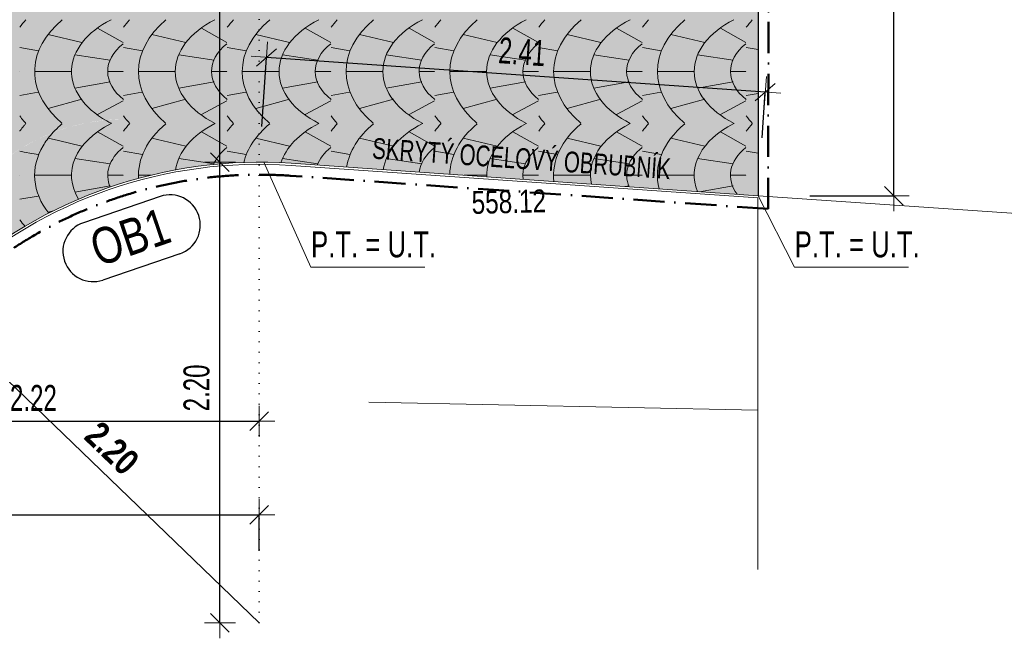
# Model space of a CAD drawing. Header units: millimetres. Extents: x -28796 to 31312, y -74786 to -35761.
# Tile 32 of 60: x 5000 to 9743, y -66980 to -64000. Entities that reach past the tile are written whole.
import ezdxf

# ---------------------------------------------------------------- set-up
doc = ezdxf.new("R2010")
doc.units = ezdxf.units.MM
doc.header["$PDMODE"] = 65
doc.linetypes.add('Cerchovana_1', pattern=[250, 150, -50, 0, -50])
doc.linetypes.add('JIS_08_37_1', pattern=[50, 0, -50])
for name, color, linetype, lineweight in [('XR$10$VÝŠKY TERÉNU - NÁVRH_1', 7, 'Continuous', 25), ('XR$4$ZPEVNĚNÉ PLOCHY_1', 7, 'Continuous', 25), ('XR$6$FILING - STAVBA_1', 7, 'Continuous', 25), ('XR$8$KOTY_1', 7, 'Continuous', 25), ('XR$9$VÝŠKY - ZAMĚŘENÍ_1', 7, 'Continuous', 25)]:
    doc.layers.add(name, color=color, linetype=linetype, lineweight=lineweight)
doc.styles.add('ARIAL', font='ARIAL.TTF')
doc.styles.add('ARIALNARROW', font='ARIALN.TTF')
doc.dimstyles.new('DIMSTYLE_5', dxfattribs={"dimtxt": 125, "dimasz": 150, "dimexe": 0, "dimexo": 0, "dimgap": 62.5, "dimtad": 2, "dimlfac": 0.001, "dimrnd": 0.01, "dimzin": 4, "dimdsep": 46, "dimtxsty": 'ARIALNARROW', "dimblk1": 'ALL_ML_STRICH', "dimblk2": 'ALL_ML_STRICH', "dimsah": 1, "dimcen": 0, "dimclrd": 6, "dimclre": 6, "dimclrt": 6, "dimadec": 0, "dimazin": 0, "dimtfac": 1, "dimtdec": 0, "dimtix": 1, "dimtmove": 2, "dimatfit": 3, "dimfxl": 0, "dimtzin": 0, "dimlwd": 0, "dimlwe": 18, "dimarcsym": 0})
doc.dimstyles.new('DIMSTYLE_8', dxfattribs={"dimtxt": 125, "dimasz": 150, "dimexe": 0, "dimexo": 0, "dimgap": 62.5, "dimtad": 2, "dimlfac": 0.001, "dimrnd": 0.05, "dimzin": 4, "dimdsep": 46, "dimtxsty": 'ARIALNARROW', "dimblk1": 'ALL_ML_STRICH', "dimblk2": 'ALL_ML_STRICH', "dimsah": 1, "dimcen": 0, "dimclrd": 6, "dimclre": 6, "dimclrt": 6, "dimadec": 0, "dimazin": 0, "dimtfac": 1, "dimtdec": 0, "dimtix": 1, "dimtmove": 2, "dimatfit": 3, "dimfxl": 0, "dimtzin": 0, "dimlwd": 0, "dimlwe": 18, "dimarcsym": 0})

# ---------------------------------------------------------------- blocks, each defined once
blk = doc.blocks.new('VZOR_0')
at = {"layer": 'XR$6$FILING - STAVBA_1', "linetype": 'Continuous', "lineweight": 13}
h = blk.add_hatch(color=254, dxfattribs=at)
h.paths.add_polyline_path([(963.4, -65276.4), (954.8, -65263.4), (961.7, -65274.4), (1020.7, -65368.3), (995, -65326)])
h.paths.add_polyline_path([(454.7, -64691.5), (520.5, -64750.1), (509.1, -64739.4), (465.4, -64700.1), (455.1, -64691.1)])
h.paths.add_polyline_path([(455.1, -64691.1), (454.2, -64690.4), (454.7, -64691.5)])
h.paths.add_polyline_path([(2657.6, -62403.6), (2669.1, -62407.4), (2692.8, -62413)])
h.paths.add_polyline_path([(2765.2, -62430), (2785.1, -62434.7), (2803.5, -62437.3)])
h.paths.add_polyline_path([(1054.9, -65427.1), (1025.5, -65376.2), (1023.4, -65372.8), (1073.3, -65461.1)])
h.paths.add_polyline_path([(1073.3, -65461.1), (1086.5, -65484.5), (1083.3, -65478.5), (1054.9, -65427.1)])
h.paths.add_polyline_path([(1110.7, -65530.5), (1090.1, -65491.4), (1097.8, -65506.7)])
h.paths.add_polyline_path([(1097.8, -65506.7), (1123.2, -65557.1), (1123.9, -65557.1), (1110.7, -65530.5)])
h.paths.add_polyline_path([(2903.1, -62451.2), (2913, -62451.6), (2898.9, -62450)])
h.paths.add_polyline_path([(2898.9, -62450), (2878.8, -62447.8), (2903.1, -62451.2)])
h.paths.add_polyline_path([(475, -64670.4), (575.4, -64788.6), (558.9, -64772.4), (515.9, -64732), (472.1, -64692.6), (462, -64683.9)], flags=16)
h.paths.add_polyline_path([(630.8, -64844.1), (1326.5, -64951.1), (1438, -64968.3), (4490.8, -65437.9), (4490.3, -65438.4), (3410, -65322.9), (2716.3, -65248.7), (1403.2, -65027.9), (1293.3, -65009.4), (691.2, -64908.2), (682.7, -64898.8), (642.3, -64855.8), (631.2, -64844.5)], flags=16)
h.paths.add_polyline_path([(3189.5, -63036.7), (4602.3, -64390.2), (4695.5, -64479.4), (4712.7, -64495.9), (4720, -64503), (4734.9, -64517.2), (4743.7, -64525.6), (4911.7, -64686.6), (4825.5, -64685), (4191.1, -64673.5), (3246.6, -64656.3), (3156.6, -64654.6), (2754.7, -64647.3), (1636.6, -64627), (1512.8, -64624.7), (536.2, -64606.9), (419.3, -64604.8), (466.2, -64660), (475, -64670.4), (575.4, -64788.6), (601, -64813.7), (630.8, -64844.1), (1326.5, -64951.1), (1438, -64968.3), (4490.8, -65437.9), (4501, -65426.2), (4503.1, -65423.9), (4503.1, -65424), (4507.5, -65419), (4555.6, -65367.4), (4556.2, -65355.3), (4559.4, -65325.4), (4556.3, -65367.9), (4616.8, -65306.1), (4714.8, -65217.3), (4818, -65134.5), (4925.9, -65058), (5038.2, -64988.1), (5154.5, -64925), (5274.3, -64868.9), (5397.2, -64820), (5522.9, -64778.6), (5650.8, -64744.8), (5780.4, -64718.6), (5911.4, -64700.2), (6043.3, -64689.7), (6175.6, -64687), (6307.7, -64692.2), (8557.2, -64848.3), (8557.2, -57776.7), (8396.2, -57776.7), (8396.2, -58390.8), (7348.1, -58390.8), (7348.1, -57776.7), (7057.2, -57776.7), (7057.2, -59846.7), (6682.2, -59846.7), (6682.2, -61356.7), (6712.2, -61364.7), (6734.1, -61386.7), (6742.2, -61416.7), (6734.1, -61446.7), (6712.2, -61468.6), (6682.2, -61476.7), (6682.2, -62376.7), (3982.2, -62376.7), (3982.2, -63036.7)])
h.paths.add_polyline_path([(-316.4, -63783.1), (-323.5, -63778.6), (-321.4, -63779.8)], flags=16)
h.paths.add_polyline_path([(4695.5, -64479.4), (4712.7, -64495.9), (4720, -64503), (4734.9, -64517.2), (4743.7, -64525.6), (4911.7, -64686.6), (4825.5, -64685), (4191.1, -64673.5), (3246.6, -64656.3), (3156.6, -64654.6), (2754.7, -64647.3), (1636.6, -64627), (1512.8, -64624.7), (536.2, -64606.9), (419.3, -64604.8), (466.2, -64660), (441, -64656), (443.3, -64661.5), (440.7, -64655.5), (324.2, -64465.3), (361.8, -64498.7), (640.5, -64498.5), (1585.2, -64497.9), (1711.8, -64497.8), (2222.4, -64497.5), (2340.6, -64497.4), (2529.6, -64497.3), (3227.4, -64496.9), (4409.8, -64496.1), (4491.9, -64496), (4336.2, -64491.3), (2971.3, -64449.9), (2254.1, -64428.2), (1942.3, -64418.7), (1880.9, -64416.8), (1761, -64413.2), (1635.7, -64409.4), (752.1, -64382.6), (282.3, -64368.4), (754.4, -64380.2), (1639.6, -64402.5), (1765.4, -64405.7), (1825.9, -64407.2), (1908.8, -64409.3), (2209, -64416.8), (2883.5, -64433.8), (3808.9, -64457.1), (4409.1, -64472.2), (4613.6, -64477.4)], flags=16)
h.paths.add_polyline_path([(4707, -64912.3), (4714.5, -64900.5), (4742.6, -64860.8), (4749.9, -64851.6)], flags=16)
h.paths.add_polyline_path([(4691.1, -64938.6), (4699.8, -64923.7), (4688.4, -64941.6), (4664.5, -64984), (4661.9, -64989.1), (4682.2, -64954.1)])
h.paths.add_polyline_path([(4941.2, -64664.4), (4950.6, -64657.3), (4990.9, -64630), (5002.9, -64622.8)], flags=16)
h.paths.add_polyline_path([(5497.6, -64480), (5419, -64484), (5449, -64481.5)], flags=16)
h.paths.add_polyline_path([(5333.9, -64495.5), (5352.2, -64492), (5400.5, -64485.5), (5408.1, -64484.9)], flags=16)
h.paths.add_polyline_path([(5236.2, -64518.6), (5162.8, -64543.1), (5164.5, -64542.4), (5210.4, -64526.2)], flags=16)
h.paths.add_polyline_path([(3808.9, -64457.1), (2883.5, -64433.8), (2209, -64416.8), (1908.8, -64409.3), (1825.9, -64407.2), (1765.4, -64405.7), (1639.6, -64402.5), (754.4, -64380.2), (282.3, -64368.4), (752.1, -64382.6), (1635.7, -64409.4), (1761, -64413.2), (1880.9, -64416.8), (1942.3, -64418.7), (2254.1, -64428.2), (2971.3, -64449.9), (4336.2, -64491.3), (4491.9, -64496), (4409.8, -64496.1), (3227.4, -64496.9), (2529.6, -64497.3), (2340.6, -64497.4), (2222.4, -64497.5), (1711.8, -64497.8), (1585.2, -64497.9), (640.5, -64498.5), (361.8, -64498.7), (324.2, -64465.3), (174.8, -64221.4), (864.3, -64266.1), (1113.2, -64282.2), (1560.5, -64311.3), (1687, -64319.5), (1810.9, -64327.5), (1867.6, -64331.2), (2573.3, -64377)], flags=16)
h.paths.add_polyline_path([(4623.4, -65072), (4623.7, -65071.2), (4624, -65070.5), (4623.2, -65072.2), (4606.1, -65117.7), (4597.9, -65143.4)])
h.paths.add_polyline_path([(4642.7, -65027.6), (4657.8, -64997.4), (4649.1, -65016.2), (4625.6, -65066.8)], flags=16)
h.paths.add_polyline_path([(2573.3, -64377), (1867.6, -64331.2), (1810.9, -64327.5), (1687, -64319.5), (1560.5, -64311.3), (1113.2, -64282.2), (864.3, -64266.1), (174.8, -64221.4), (324.2, -64465.3), (440.7, -64655.5), (439.9, -64653.8), (441, -64656), (466.2, -64660), (419.3, -64604.8), (536.2, -64606.9), (1512.8, -64624.7), (1636.6, -64627), (2754.7, -64647.3), (3156.6, -64654.6), (3246.6, -64656.3), (4191.1, -64673.5), (3227.4, -64496.9), (2971.3, -64449.9), (2883.5, -64433.8)])
h.paths.add_polyline_path([(67, -64097.9), (73.4, -64104.7), (68.2, -64099), (63.7, -64094.4)])
h.paths.add_polyline_path([(4866.5, -64725.2), (4812.4, -64778.2), (4838.8, -64751)], flags=16)
h.paths.add_polyline_path([(4804.9, -64786), (4807.5, -64783.3), (4806.9, -64784), (4758, -64841.4), (4772.8, -64822.6)], flags=16)
h.paths.add_polyline_path([(536.2, -64606.9), (419.3, -64604.8), (466.2, -64660), (475, -64670.4), (482.6, -64662.6)])
h.paths.add_polyline_path([(1232.3, -63883.9), (1880, -63981.2), (2001.8, -63999.5), (4510.5, -64376.4), (3143.3, -63036.7), (3189.5, -63036.7), (4602.3, -64390.2), (4695.5, -64479.4), (4613.6, -64477.4), (4409.1, -64472.2), (3808.9, -64457.1), (2573.3, -64377), (2883.5, -64433.8), (2971.3, -64449.9), (3227.4, -64496.9), (4191.1, -64673.5), (3246.6, -64656.3), (3156.6, -64654.6), (2754.7, -64647.3), (1636.6, -64627), (1512.8, -64624.7), (536.2, -64606.9), (640.5, -64498.5), (752.1, -64382.6), (754.4, -64380.2), (864.3, -64266.1), (887, -64242.6), (978.5, -64147.5), (1009.1, -64115.7), (1029.9, -64094.1), (1164.3, -63954.5)], flags=16)
h.paths.add_polyline_path([(-624.2, -63624.3), (-620, -63626), (-613.2, -63628.9), (-620.3, -63625.7), (-624.7, -63624.1)])
h.paths.add_polyline_path([(2467.5, -62951.7), (1880, -63981.2), (2001.8, -63999.5), (4510.5, -64376.4), (3143.3, -63036.7), (3022.2, -63036.7), (2875.4, -63030.9), (2729.6, -63013.7), (2591.7, -62986.2), (2585.6, -62985)])
h.paths.add_polyline_path([(-1195.5, -63982.8), (-7296.9, -60973.4), (-1987.4, -61829.3), (-1955.6, -61833.4), (-1923.7, -61835.5), (-1891.6, -61835.4), (-1859.6, -61833.4), (-1827.9, -61829.3), (-1796.4, -61823.1), (-1765.4, -61815), (-1735, -61804.9), (-1705.3, -61792.9), (-1676.5, -61778.9), (-1648.5, -61763.2), (-1621.7, -61745.7), (-1596, -61726.5), (-1571.6, -61705.8), (-1548.6, -61683.5), (-1527.1, -61659.8), (-1507.1, -61634.7), (-1488.8, -61608.4), (-1472.2, -61581), (-1457.3, -61552.6), (-1444.4, -61523.3), (-1433.3, -61493.2), (-1424.2, -61462.5), (-1417.1, -61431.3), (-1410.8, -61392.4), (-1407.8, -61361.6), (-1407.8, -61291.9), (1370, -62038.9), (1402.7, -62101.7), (1490.3, -62239.3), (1595.8, -62376.7), (1596.1, -62376.7), (1699.9, -62489), (1807.7, -62588.6), (1923, -62679.5), (2045.1, -62761.1), (2173.2, -62832.9), (2222.4, -62855.5), (2306.5, -62894.3), (2444.3, -62945.2), (2467.5, -62951.7), (1880, -63981.2), (1232.3, -63883.9), (1164.3, -63954.5), (1029.9, -64094.1), (1009.1, -64115.7), (978.5, -64147.5), (887, -64242.6), (864.3, -64266.1), (754.4, -64380.2), (752.1, -64382.6), (640.5, -64498.5), (536.2, -64606.9), (482.6, -64662.6), (475, -64670.4), (462, -64683.9), (445.1, -64669.3), (445.1, -64669.3), (335.8, -64579.8), (217, -64492.4), (93.9, -64411.3), (-33.3, -64336.8), (-164.2, -64269), (-298.5, -64208.1), (-435.8, -64154.3), (-575.6, -64107.7), (-717.7, -64068.4), (-861.7, -64036.6), (-1007.1, -64012.4), (-1046.2, -64006.9)], flags=16)
h.paths.add_polyline_path([(-12936.4, -58191.9), (-12961.7, -58280.7), (-13002.9, -58363.3), (-13058.5, -58437), (-13126.8, -58499.2), (-13205.4, -58547.7), (-13291.5, -58581), (-14576.9, -58945.3), (-14814.2, -58997.2), (-15055.9, -59020), (-15298.7, -59013.3), (-18117.8, -58763.7), (-18117.8, -61453.3), (-15387.4, -61695), (-1195.5, -63982.8), (-7296.9, -60973.4), (-10507.4, -60455.9), (-10538.9, -60449.8), (-10569.9, -60441.6), (-10600.3, -60431.6), (-10630.1, -60419.5), (-10659, -60405.6), (-10686.9, -60389.9), (-10713.8, -60372.4), (-10739.5, -60353.3), (-10763.9, -60332.5), (-10786.9, -60310.2), (-10808.5, -60286.4), (-10828.5, -60261.4), (-10846.8, -60235.1), (-10863.5, -60207.7), (-10878.3, -60179.3), (-10891.3, -60149.9), (-10902.4, -60119.9), (-10911.5, -60089.1), (-10918.6, -60057.9), (-10923.7, -60026.2), (-10926.8, -59994.3), (-10927.8, -59962.2), (-10927.8, -59871.7), (-11457.1, -59871.7), (-11457.1, -59571.7), (-11427.8, -59571.7), (-11427.8, -58935.9)])
h.paths.add_polyline_path([(691.2, -64908.2), (722.2, -64942.6), (760.7, -64987.2), (798.3, -65032.6), (807.9, -65044.6), (1246.4, -65091.5), (1359.2, -65103.6), (2716.3, -65248.7), (1403.2, -65027.9), (1293.3, -65009.4)])
h.paths.add_polyline_path([(3484.1, -65408.2), (3911.6, -65449.7), (4411, -65533.6), (4410.7, -65533.9)], flags=16)
h.paths.add_polyline_path([(1116.6, -65520.3), (1304.9, -65196.9), (1350.4, -65118.7), (1359.2, -65103.6), (2716.3, -65248.7), (3410, -65322.9), (4490.3, -65438.4), (4466.9, -65465.2), (4438, -65499.9), (4437.4, -65500.6), (4433.8, -65504.9), (4411, -65533.6), (3911.6, -65449.7), (3484.1, -65408.2), (4410.7, -65533.9), (4401.6, -65545.5), (4392.8, -65557.1), (4393.9, -65557.1), (4366.5, -65592), (4282.5, -65714.8), (4206.9, -65843), (4140.1, -65975.9), (4082.3, -66113.1), (4033.9, -66253.8), (3995, -66397.5), (3965.8, -66543.4), (3946.5, -66690.9), (3937.1, -66839.5), (3933.5, -66960.1), (1429.2, -66892.1), (1428.9, -66727), (1418.9, -66562.2), (1399.4, -66398.2), (1370.3, -66235.7), (1331.8, -66075.1), (1284, -65917.1), (1227, -65762.1), (1161.1, -65610.7), (1134, -65557.1), (1135.1, -65557.1), (1119.6, -65526)], flags=16)
h.paths.add_polyline_path([(807.9, -65044.6), (808.2, -65045.1), (835, -65078.8), (870.7, -65125.8), (893.4, -65157), (905.4, -65173.5), (939.1, -65221.9), (971.8, -65270.9), (1003.5, -65320.7), (1034.1, -65371.1), (1060.7, -65417), (1063.7, -65422.1), (1092.1, -65473.8), (1116.6, -65520.3), (1304.9, -65196.9), (1350.4, -65118.7), (1359.2, -65103.6), (1246.4, -65091.5)])
h.paths.add_polyline_path([(1122.2, -61056.1), (1121.8, -61055.8), (1122.7, -61056.3)], flags=16)
h.paths.add_polyline_path([(1370, -62038.9), (1327.4, -61957), (1264.9, -61806.3), (1215.9, -61650.7), (1180.6, -61491.4), (1159.3, -61329.7), (1159.4, -61329.7), (1157.5, -61308.7), (1154.6, -61261.4), (1152.8, -61214), (1152.2, -61214), (1152.2, -61085.5), (1152.2, -61084.9), (1152.2, -59846.7), (-1407.8, -59846.7), (-1407.8, -61291.9)])
h.paths.add_polyline_path([(-11427.8, -58597.5), (-12936.4, -58191.9), (-12927.8, -58099.9), (-12927.8, -57776.7), (-11427.8, -57776.7)], flags=16)
h.paths.add_polyline_path([(-11427.8, -58935.9), (-11427.8, -58597.5), (-12936.4, -58191.9)])
h.paths.add_polyline_path([(675.3, -64905.5), (669.3, -64899.1), (635.1, -64862.7), (623.1, -64850.5), (673.4, -64904.6), (674.3, -64905.1)])
h.paths.add_polyline_path([(673.4, -64904.6), (679.2, -64910.9), (706.7, -64940.3), (675.3, -64905.5), (674.3, -64905.1)])
h.paths.add_polyline_path([(4422.1, -65535.5), (4411.2, -65549.6), (4437.2, -65516.8)])
h.paths.add_polyline_path([(793.9, -65043.1), (790.6, -65038.9), (753.1, -64993.7), (714.7, -64949.2), (711, -64945.2)])
h.paths.add_polyline_path([(4502.6, -65439.7), (4502.7, -65439.6), (4502.6, -65439.7)])
h.paths.add_polyline_path([(4502.6, -65439.7), (4502.6, -65439.7), (4488.2, -65455.8), (4488.9, -65455)], flags=16)
h.paths.add_polyline_path([(4502.6, -65439.7), (4502.6, -65439.7), (4502.6, -65439.7)])
h.paths.add_polyline_path([(614.3, -64841.6), (593.9, -64820.7), (552, -64779.6), (529.3, -64758.3)])
h.paths.add_polyline_path([(4449.4, -65501.8), (4484, -65460.7), (4455, -65494.9)])
h.paths.add_polyline_path([(880.1, -65155.7), (948.1, -65253.4), (930.8, -65227.5), (897.3, -65179.3)])
h.paths.add_polyline_path([(827.1, -65085), (798, -65048.3), (817.3, -65073.4)])
h.paths.add_polyline_path([(864, -65134.2), (827.1, -65085), (862.7, -65131.7), (872.8, -65145.6)], flags=16)
h.paths.add_polyline_path([(817.3, -65073.4), (864, -65134.2), (827.1, -65085)])
h.paths.add_polyline_path([(413.4, -64597.9), (417.3, -64605.1), (421.9, -64615.8)], flags=16)
h.paths.add_polyline_path([(418, -64604.8), (417.3, -64605.1), (414.5, -64599.5), (414.1, -64598.6), (408.2, -64586.9), (404.9, -64579.9), (415.9, -64600.8)], flags=16)
h.paths.add_polyline_path([(4911.7, -64686.6), (4930.8, -64672.2), (4871.7, -64720.4), (4874.4, -64717.9)], flags=16)
h.paths.add_polyline_path([(-188.9, -63870.7), (-182.7, -63875.2), (-177.6, -63879.2)], flags=16)
h.paths.add_polyline_path([(4563.4, -65296.9), (4572.7, -65240.6), (4568.8, -65258.8), (4561.3, -65306.9), (4560.5, -65314.5)])
h.paths.add_polyline_path([(4591.2, -65164.1), (4594.2, -65154.9), (4588.9, -65175.4), (4575.5, -65227.1), (4578.8, -65211.2)], flags=16)
h.paths.add_polyline_path([(174.8, -64221.4), (178.7, -64226), (180.2, -64228)], flags=16)
h.paths.add_polyline_path([(5159, -64544.7), (5088.9, -64575.4), (5119.5, -64561)], flags=16)
h.paths.add_polyline_path([(5320.4, -64498), (5247.8, -64515.2), (5257.1, -64512.4), (5304.4, -64501)], flags=16)
h.paths.add_polyline_path([(-706, -63592.8), (-698.7, -63595.3), (-692.7, -63597.6)], flags=16)
h.paths.add_polyline_path([(361.8, -64498.7), (365.7, -64505.5), (367.9, -64509.6)], flags=16)
h.paths.add_polyline_path([(282.3, -64368.4), (275.4, -64358), (278.1, -64361.8)], flags=16)
h.paths.add_polyline_path([(5080.6, -64579.3), (5014.4, -64615.8), (5032.6, -64604.8), (5075.4, -64581.8)], flags=16)
h.paths.add_polyline_path([(-474.6, -63693.1), (-467.6, -63696.5), (-463.5, -63698.7)], flags=16)
at = {"layer": 'XR$6$FILING - STAVBA_1', "color": 253, "linetype": 'Continuous', "lineweight": 13}
for p, q in [((5300, -64110), (5137, -64071)), ((5375.5, -64040.5), (5498.5, -64110)), ((5800, -64110), (5637, -64071)), ((5875.5, -64040.5), (5998.5, -64110)), ((6300, -64110), (6137, -64071)), ((6375.5, -64040.5), (6498.5, -64110)), ((6800, -64110), (6637, -64071)), ((6875.5, -64040.5), (6998.5, -64110)), ((7300, -64110), (7137, -64071)), ((7375.5, -64040.5), (7498.5, -64110)), ((7800, -64110), (7637, -64071)), ((7875.5, -64040.5), (7998.5, -64110)), ((8300, -64110), (8137, -64071)), ((8375.5, -64040.5), (8498.5, -64110)), ((5091, -64150), (5000, -64134)), ((5266, -64169.5), (5436.5, -64195)), ((5591, -64150), (5500, -64134)), ((5766, -64169.5), (5936.5, -64195)), ((6091, -64150), (6000, -64134)), ((6266, -64169.5), (6436.5, -64195)), ((6591, -64150), (6500, -64134)), ((6766, -64169.5), (6936.5, -64195)), ((7091, -64150), (7000, -64134)), ((7266, -64169.5), (7436.5, -64195)), ((7591, -64150), (7500, -64134)), ((7766, -64169.5), (7936.5, -64195)), ((8091, -64150), (8000, -64134)), ((8266, -64169.5), (8436.5, -64195)), ((8557.2, -64144), (8500, -64134)), ((5000, -64250), (5000, -64250)), ((5000, -64250), (5000, -64250)), ((5250, -64250), (5072.5, -64250)), ((5498.5, -64250), (5425, -64250)), ((5500, -64250), (5500, -64250)), ((5500, -64250), (5500, -64250)), ((5750, -64250), (5572.5, -64250)), ((5998.5, -64250), (5925, -64250)), ((6000, -64250), (6000, -64250)), ((6000, -64250), (6000, -64250)), ((6250, -64250), (6072.5, -64250)), ((6498.5, -64250), (6425, -64250)), ((6500, -64250), (6500, -64250)), ((6500, -64250), (6500, -64250)), ((6750, -64250), (6572.5, -64250)), ((6998.5, -64250), (6925, -64250)), ((7000, -64250), (7000, -64250)), ((7000, -64250), (7000, -64250)), ((7250, -64250), (7072.5, -64250)), ((7498.5, -64250), (7425, -64250)), ((7500, -64250), (7500, -64250)), ((7500, -64250), (7500, -64250)), ((7750, -64250), (7572.5, -64250)), ((7998.5, -64250), (7925, -64250)), ((8000, -64250), (8000, -64250)), ((8000, -64250), (8000, -64250)), ((8250, -64250), (8072.5, -64250)), ((8498.5, -64250), (8425, -64250)), ((8500, -64250), (8500, -64250)), ((8500, -64250), (8500, -64250)), ((5266, -64330.5), (5436.5, -64300)), ((5766, -64330.5), (5936.5, -64300)), ((6266, -64330.5), (6436.5, -64300)), ((6766, -64330.5), (6936.5, -64300)), ((7266, -64330.5), (7436.5, -64300)), ((7766, -64330.5), (7936.5, -64300)), ((8266, -64330.5), (8436.5, -64300)), ((5000, -64365), (5089, -64350)), ((5500, -64365), (5589, -64350)), ((6000, -64365), (6089, -64350)), ((6500, -64365), (6589, -64350)), ((7000, -64365), (7089, -64350)), ((7500, -64365), (7589, -64350)), ((8000, -64365), (8089, -64350)), ((8500, -64365), (8557.2, -64355.4)), ((5300, -64383.5), (5137, -64428)), ((5375.5, -64457.5), (5498.5, -64392)), ((5800, -64383.5), (5637, -64428)), ((5875.5, -64457.5), (5998.5, -64392)), ((6300, -64383.5), (6137, -64428)), ((6375.5, -64457.5), (6498.5, -64392)), ((6800, -64383.5), (6637, -64428)), ((6875.5, -64457.5), (6998.5, -64392)), ((7300, -64383.5), (7137, -64428)), ((7375.5, -64457.5), (7498.5, -64392)), ((7800, -64383.5), (7637, -64428)), ((7875.5, -64457.5), (7998.5, -64392)), ((8300, -64383.5), (8137, -64428)), ((8375.5, -64457.5), (8498.5, -64392)), ((5375.5, -64540.5), (5498.5, -64610)), ((5875.5, -64540.5), (5998.5, -64610)), ((6375.5, -64540.5), (6498.5, -64610)), ((6875.5, -64540.5), (6998.5, -64610)), ((7375.5, -64540.5), (7498.5, -64610)), ((7875.5, -64540.5), (7998.5, -64610)), ((8375.5, -64540.5), (8498.5, -64610)), ((5800, -64610), (5637, -64571)), ((6300, -64610), (6137, -64571)), ((6800, -64610), (6637, -64571)), ((7300, -64610), (7137, -64571)), ((7800, -64610), (7637, -64571)), ((8300, -64610), (8137, -64571)), ((5591, -64650), (5500, -64634)), ((6091, -64650), (6000, -64634)), ((6591, -64650), (6500, -64634)), ((7091, -64650), (7000, -64634)), ((7591, -64650), (7500, -64634)), ((8091, -64650), (8000, -64634)), ((8557.2, -64644), (8500, -64634)), ((5266, -64669.5), (5436.5, -64695)), ((5766, -64669.5), (5936.5, -64695)), ((6266, -64669.5), (6436.5, -64695)), ((6766, -64669.5), (6936.5, -64695)), ((7266, -64669.5), (7436.5, -64695)), ((7766, -64669.5), (7936.5, -64695)), ((8266, -64669.5), (8436.5, -64695)), ((5000, -64750), (5000, -64750)), ((5000, -64750), (5000, -64750)), ((5250, -64750), (5072.5, -64750)), ((5498.5, -64750), (5425, -64750)), ((5500, -64750), (5500, -64750)), ((5500, -64750), (5500, -64750)), ((5631, -64750), (5572.5, -64750)), ((7250, -64750), (7140.5, -64750)), ((7498.5, -64750), (7425, -64750)), ((7500, -64750), (7500, -64750)), ((7500, -64750), (7500, -64750)), ((7750, -64750), (7572.5, -64750)), ((7998.5, -64750), (7925, -64750)), ((8000, -64750), (8000, -64750)), ((8000, -64750), (8000, -64750)), ((8250, -64750), (8072.5, -64750)), ((8498.5, -64750), (8425, -64750)), ((8500, -64750), (8500, -64750)), ((8500, -64750), (8500, -64750)), ((5266, -64830.5), (5436.5, -64800)), ((7915.4, -64803.8), (7936.5, -64800)), ((8275.7, -64828.8), (8436.5, -64800)), ((5000, -64865), (5089, -64850)), ((5163.3, -64920.8), (5137, -64928))]:
    blk.add_line(p, q, dxfattribs=at)
for points in [[(5300, -64610), (5186.9, -64582.9), (5186.9, -64582.9), (5137, -64571)], [(5091, -64650), (5057.9, -64644.2), (5057.9, -64644.2), (5021.5, -64637.8), (5021.5, -64637.8), (5000, -64634)]]:
    blk.add_lwpolyline(points, dxfattribs=at)
for centre, major_axis, ratio, start_param, end_param in [((5773, -64250.5), (-848, 0), 0.611439, -0.500909, -0.424115), ((5765, -64250.5), (-693, 0), 0.611111, 5.654867, 6.846993), ((5781.5, -64250), (-532, 0), 0.610902, 5.408775, 7.104728), ((6273, -64250.5), (-848, 0), 0.611439, -0.500909, -0.424115), ((6265, -64250.5), (-693, 0), 0.611111, 5.654867, 6.908013), ((6281.5, -64250), (-532, 0), 0.610902, 5.408775, 7.161086), ((6773, -64250.5), (-848, 0), 0.611439, -0.500909, -0.424115), ((6765, -64250.5), (-693, 0), 0.611111, 5.654867, 6.908013), ((6781.5, -64250), (-532, 0), 0.610902, 5.408775, 7.161086), ((7273, -64250.5), (-848, 0), 0.611439, -0.500909, -0.424115), ((7265, -64250.5), (-693, 0), 0.611111, 5.654867, 6.908013), ((7281.5, -64250), (-532, 0), 0.610902, 5.408775, 7.161086), ((7773, -64250.5), (-848, 0), 0.611439, -0.500909, -0.424115), ((7765, -64250.5), (-693, 0), 0.611111, 5.654867, 6.908013), ((7781.5, -64250), (-532, 0), 0.610902, 5.408775, 7.161086), ((8273, -64250.5), (-848, 0), 0.611439, -0.500909, -0.424115), ((8265, -64250.5), (-693, 0), 0.611111, 5.654867, 6.908013), ((8281.5, -64250), (-532, 0), 0.610902, 5.408775, 7.161086), ((8773, -64250.5), (-848, 0), 0.611439, -0.500909, -0.424115), ((8765, -64250.5), (-693, 0), 0.611111, 5.654867, 6.908013), ((8781.5, -64250), (-532, 0), 0.610902, 5.408775, 7.161086), ((9273, -64250.5), (-848, 0), 0.611439, -0.500909, -0.424115), ((5781.5, -64250), (-357.5, 0), 0.611189, 5.626942, 6.94641), ((6281.5, -64250), (-357.5, 0), 0.611189, 5.626942, 6.94641), ((6781.5, -64250), (-357.5, 0), 0.611189, 5.626942, 6.94641), ((7281.5, -64250), (-357.5, 0), 0.611189, 5.626942, 6.94641), ((7781.5, -64250), (-357.5, 0), 0.611189, 5.626942, 6.94641), ((8281.5, -64250), (-357.5, 0), 0.611189, 5.626942, 6.94641), ((8781.5, -64250), (-357.5, 0), 0.611189, 5.626942, 6.94641), ((5773, -64250.5), (-848, 0), 0.611439, 0.424115, 0.474839), ((5773, -64250.5), (-848, 0), 0.611439, 0.474839, 0.492551), ((5773, -64750.5), (-848, 0), 0.611439, -0.500909, -0.477863), ((5773, -64250.5), (-848, 0), 0.611439, 0.492551, 0.502655), ((5765, -64250.5), (-693, 0), 0.611111, 0.563807, 0.606831), ((5765, -64750.5), (-693, 0), 0.611111, -0.628319, -0.583685), ((5765, -64250.5), (-693, 0), 0.611111, 0.606831, 0.617113), ((5765, -64250.5), (-693, 0), 0.611111, 0.617113, 0.624828), ((5781.5, -64750), (-532, 0), 0.610902, 5.408775, 6.645021), ((5781.5, -64250), (-532, 0), 0.610902, 0.821542, 0.873448), ((5781.5, -64250), (-532, 0), 0.610902, 0.873448, 0.877901), ((6273, -64250.5), (-848, 0), 0.611439, 0.424115, 0.502655), ((6273, -64750.5), (-848, 0), 0.611439, -0.500909, -0.424115), ((6265, -64750.5), (-693, 0), 0.611111, 5.654867, 6.318638), ((6281.5, -64750), (-532, 0), 0.610902, 5.408775, 6.204702), ((6773, -64250.5), (-848, 0), 0.611439, 0.424115, 0.502655), ((6773, -64750.5), (-848, 0), 0.611439, -0.500909, -0.424115), ((6765, -64750.5), (-693, 0), 0.611111, 5.654867, 6.137297), ((6781.5, -64750), (-532, 0), 0.610902, 5.408775, 6.098348), ((7273, -64250.5), (-848, 0), 0.611439, 0.424115, 0.502655), ((7273, -64750.5), (-848, 0), 0.611439, -0.500909, -0.424115), ((7265, -64750.5), (-693, 0), 0.611111, 5.654867, 6.189212), ((7281.5, -64750), (-532, 0), 0.610902, 5.408775, 6.199994), ((7773, -64250.5), (-848, 0), 0.611439, 0.424115, 0.502655), ((7773, -64750.5), (-848, 0), 0.611439, -0.500909, -0.424115), ((7765, -64750.5), (-693, 0), 0.611111, 5.654867, 6.270787), ((7781.5, -64750), (-532, 0), 0.610902, 5.408775, 6.30649), ((8273, -64250.5), (-848, 0), 0.611439, 0.424115, 0.502655), ((8273, -64750.5), (-848, 0), 0.611439, -0.500909, -0.424115), ((8265, -64750.5), (-693, 0), 0.611111, 5.654867, 6.353041), ((8281.5, -64750), (-532, 0), 0.610902, 5.408775, 6.414573), ((8773, -64250.5), (-848, 0), 0.611439, 0.424115, 0.502655), ((8773, -64750.5), (-848, 0), 0.611439, -0.500909, -0.424115), ((8765, -64750.5), (-693, 0), 0.611111, 5.654867, 6.436571), ((8781.5, -64750), (-532, 0), 0.610902, 5.408775, 6.525669), ((9273, -64250.5), (-848, 0), 0.611439, 0.424115, 0.502655), ((9273, -64750.5), (-848, 0), 0.611439, -0.500909, -0.424115), ((5773, -64750.5), (-848, 0), 0.611439, -0.429674, -0.424115), ((5773, -64750.5), (-848, 0), 0.611439, -0.477863, -0.429674), ((5765, -64750.5), (-693, 0), 0.611111, -0.49136, -0.344289), ((5765, -64750.5), (-693, 0), 0.611111, -0.583685, -0.49136), ((5765, -64750.5), (-693, 0), 0.611111, 5.938897, 6.728729), ((5781.5, -64750), (-357.5, 0), 0.611189, 5.626942, 6.54771), ((6281.5, -64750), (-357.5, 0), 0.611189, 5.626942, 6.044776), ((6781.5, -64750), (-357.5, 0), 0.611189, 5.626942, 6.056595), ((7281.5, -64750), (-357.5, 0), 0.611189, 5.626942, 6.214636), ((7781.5, -64750), (-357.5, 0), 0.611189, 5.626942, 6.373809), ((8281.5, -64750), (-357.5, 0), 0.611189, 5.626942, 6.538458), ((8781.5, -64750), (-357.5, 0), 0.611189, 5.626942, 6.714453), ((5773, -64750.5), (-848, 0), 0.611439, 0.424115, 0.492728)]:
    blk.add_ellipse(centre, major_axis=major_axis, ratio=ratio, start_param=start_param, end_param=end_param, dxfattribs=at)
blk = doc.blocks.new('ALL_ML_STRICH')
at = {"color": 0, "linetype": 'ByBlock', "lineweight": -2}
for p, q in [((0, -0.5), (0, 0.5)), ((-1, 0), (0.5, 0)), ((-0.3, -0.3), (0.3, 0.3))]:
    blk.add_line(p, q, dxfattribs=at)
blk = doc.blocks.new('*D383')
at = {"layer": 'DEFPOINTS', "color": 6, "linetype": 'Continuous', "lineweight": 18}
for p in [(8557.2, -57776.7), (8557.2, -64848.3), (9210.6, -64848.3)]:
    blk.add_point(p, dxfattribs=at)
at = {"layer": 'XR$8$KOTY_1', "color": 6, "linetype": 'Continuous', "lineweight": -2}
for p, q in [((9210.6, -57776.7), (9210.6, -57776.7)), ((9210.6, -64848.3), (9210.6, -57776.7)), ((8805.7, -64848.3), (9210.6, -64848.3))]:
    blk.add_line(p, q, dxfattribs=at)
at = {"layer": 'XR$8$KOTY_1', "color": 6, "linetype": 'Continuous', "lineweight": 18, "xscale": 150, "yscale": 150, "zscale": 150}
for p, rotation in [((9210.6, -57776.7), 90), ((9210.6, -64848.3), 270)]:
    blk.add_blockref('ALL_ML_STRICH', p, dxfattribs=dict(at, rotation=rotation))
at = {"layer": 'XR$8$KOTY_1', "color": 6, "linetype": 'Continuous', "lineweight": 18, "insert": (9098.1, -61290.5), "char_height": 125, "width": 405.714, "attachment_point": 5, "rotation": 90, "style": 'ARIALNARROW'}
blk.add_mtext('\\W0.81;\\A1;{7.07}', dxfattribs=at)
blk = doc.blocks.new('*D384')
at = {"layer": 'DEFPOINTS', "color": 6, "linetype": 'Continuous', "lineweight": 18}
for p in [(-1400.1, -66384.8), (-1400.1, -66815.3), (6154.2, -66905)]:
    blk.add_point(p, dxfattribs=at)
at = {"layer": 'XR$8$KOTY_1', "color": 6, "linetype": 'Continuous', "lineweight": -2}
for p, q in [((-1400.1, -66384.8), (-1400.1, -66384.8)), ((-1400.1, -66384.8), (6154.2, -66384.8)), ((6154.2, -66558.8), (6154.2, -66384.8))]:
    blk.add_line(p, q, dxfattribs=at)
at = {"layer": 'XR$8$KOTY_1', "color": 6, "linetype": 'Continuous', "lineweight": 18, "xscale": 150, "yscale": 150, "zscale": 150, "rotation": 180}
blk.add_blockref('ALL_ML_STRICH', (-1400.1, -66384.8), dxfattribs=at)
at = {"layer": 'XR$8$KOTY_1', "color": 6, "linetype": 'Continuous', "lineweight": 18, "xscale": 150, "yscale": 150, "zscale": 150}
blk.add_blockref('ALL_ML_STRICH', (6154.2, -66384.8), dxfattribs=at)
at = {"layer": 'XR$8$KOTY_1', "color": 6, "linetype": 'Continuous', "lineweight": 18, "insert": (2399.1, -66272.3), "char_height": 125, "width": 405.714, "attachment_point": 5, "style": 'ARIALNARROW'}
blk.add_mtext('\\W0.81;\\A1;{7.55}', dxfattribs=at)
blk = doc.blocks.new('*D400')
at = {"layer": 'DEFPOINTS', "color": 6, "linetype": 'Continuous', "lineweight": 18}
for p in [(6175.6, -64687), (5964.8, -66905), (6154.2, -66905)]:
    blk.add_point(p, dxfattribs=at)
at = {"layer": 'XR$8$KOTY_1', "color": 6, "linetype": 'Continuous', "lineweight": -2}
for p, q in [((5964.8, -64687), (5964.8, -64687)), ((5964.8, -66905), (5964.8, -64687)), ((5964.8, -66905), (5964.8, -66905))]:
    blk.add_line(p, q, dxfattribs=at)
at = {"layer": 'XR$8$KOTY_1', "color": 6, "linetype": 'Continuous', "lineweight": 18, "xscale": 150, "yscale": 150, "zscale": 150}
for p, rotation in [((5964.8, -64687), 90), ((5964.8, -66905), 270)]:
    blk.add_blockref('ALL_ML_STRICH', p, dxfattribs=dict(at, rotation=rotation))
at = {"layer": 'XR$8$KOTY_1', "color": 6, "linetype": 'Continuous', "lineweight": 18, "insert": (5852.3, -65774), "char_height": 125, "width": 405.714, "attachment_point": 5, "rotation": 90, "style": 'ARIALNARROW'}
blk.add_mtext('\\W0.81;\\A1;{2.20}', dxfattribs=at)
blk = doc.blocks.new('*D401')
at = {"layer": 'DEFPOINTS', "color": 6, "linetype": 'Continuous', "lineweight": 18}
for p in [(6154.2, -62376.7), (5964.8, -64687), (6175.6, -64687)]:
    blk.add_point(p, dxfattribs=at)
at = {"layer": 'XR$8$KOTY_1', "color": 6, "linetype": 'Continuous', "lineweight": -2}
for p, q in [((5964.8, -62376.7), (5964.8, -62376.7)), ((5964.8, -64687), (5964.8, -62376.7)), ((5964.8, -64687), (5964.8, -64687))]:
    blk.add_line(p, q, dxfattribs=at)
at = {"layer": 'XR$8$KOTY_1', "color": 6, "linetype": 'Continuous', "lineweight": 18, "xscale": 150, "yscale": 150, "zscale": 150}
for p, rotation in [((5964.8, -62376.7), 90), ((5964.8, -64687), 270)]:
    blk.add_blockref('ALL_ML_STRICH', p, dxfattribs=dict(at, rotation=rotation))
at = {"layer": 'XR$8$KOTY_1', "color": 6, "linetype": 'Continuous', "lineweight": 18, "insert": (5852.3, -63509.8), "char_height": 125, "width": 405.714, "attachment_point": 5, "rotation": 90, "style": 'ARIALNARROW'}
blk.add_mtext('\\W0.81;\\A1;{2.30}', dxfattribs=at)
blk = doc.blocks.new('*D404')
at = {"layer": 'DEFPOINTS', "color": 6, "linetype": 'Continuous', "lineweight": 18}
for p in [(3933.5, -65934.8), (6154.2, -66905), (3933.5, -66960.1)]:
    blk.add_point(p, dxfattribs=at)
at = {"layer": 'XR$8$KOTY_1', "color": 6, "linetype": 'Continuous', "lineweight": -2}
for p, q in [((3933.5, -66349.4), (3933.5, -65934.8)), ((3933.5, -65934.8), (6154.2, -65934.8)), ((6154.2, -65934.8), (6154.2, -65934.8))]:
    blk.add_line(p, q, dxfattribs=at)
at = {"layer": 'XR$8$KOTY_1', "color": 6, "linetype": 'Continuous', "lineweight": 18, "xscale": 150, "yscale": 150, "zscale": 150, "rotation": 180}
blk.add_blockref('ALL_ML_STRICH', (3933.5, -65934.8), dxfattribs=at)
at = {"layer": 'XR$8$KOTY_1', "color": 6, "linetype": 'Continuous', "lineweight": 18, "xscale": 150, "yscale": 150, "zscale": 150}
blk.add_blockref('ALL_ML_STRICH', (6154.2, -65934.8), dxfattribs=at)
at = {"layer": 'XR$8$KOTY_1', "color": 6, "linetype": 'Continuous', "lineweight": 18, "insert": (5065.9, -65822.3), "char_height": 125, "width": 405.714, "attachment_point": 5, "style": 'ARIALNARROW'}
blk.add_mtext('\\W0.81;\\A1;{2.22}', dxfattribs=at)
blk = doc.blocks.new('*D413')
at = {"layer": 'DEFPOINTS', "color": 6, "linetype": 'Continuous', "lineweight": 18}
for p in [(8591.8, -64348.8), (6154.2, -64686.9), (8556.5, -64858.3)]:
    blk.add_point(p, dxfattribs=at)
at = {"layer": 'XR$8$KOTY_1', "color": 6, "linetype": 'Continuous', "lineweight": -2}
for p, q in [((6166.1, -64514.6), (6189.2, -64182)), ((8591.8, -64348.8), (6189.2, -64182)), ((8576.5, -64568.9), (8591.8, -64348.8))]:
    blk.add_line(p, q, dxfattribs=at)
at = {"layer": 'XR$8$KOTY_1', "color": 6, "linetype": 'Continuous', "lineweight": 18, "xscale": 150, "yscale": 150, "zscale": 150}
for p, rotation in [((6189.2, -64182), 176.0303837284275), ((8591.8, -64348.8), 356.0303837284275)]:
    blk.add_blockref('ALL_ML_STRICH', p, dxfattribs=dict(at, rotation=rotation))
at = {"layer": 'XR$8$KOTY_1', "color": 6, "linetype": 'Continuous', "lineweight": 18, "insert": (7420.3, -64154.7), "char_height": 125, "width": 405.714, "attachment_point": 5, "rotation": 356.0304, "style": 'ARIALNARROW'}
blk.add_mtext('\\W0.81;\\A1;{2.41}', dxfattribs=at)

msp = doc.modelspace()

# ---------------------------------------------------------------- linework, layer by layer
at = {"layer": 'XR$10$VÝŠKY TERÉNU - NÁVRH_1', "color": 7, "linetype": 'Continuous', "lineweight": 13}
for p, q in [((6402.009, -65192.731), (6175.559, -64686.992)), ((8732.009, -65192.731), (8557.151, -64848.306)), ((6402.009, -65192.731), (6952.009, -65192.731)), ((8732.009, -65192.731), (9282.009, -65192.731))]:
    msp.add_line(p, q, dxfattribs=at)
at = {"layer": 'XR$4$ZPEVNĚNÉ PLOCHY_1', "color": 7, "linetype": 'Continuous', "lineweight": 25}
msp.add_line((8557.151, -57776.677), (8557.151, -64848.306), dxfattribs=at)
at = {"layer": 'XR$4$ZPEVNĚNÉ PLOCHY_1', "color": 204, "linetype": 'Cerchovana_1', "lineweight": 50}
for q in [(8615.543, -58476.677), (6303.591, -64752.067)]:
    msp.add_line((8605.676, -64911.817), q, dxfattribs=at)
at = {"layer": 'XR$4$ZPEVNĚNÉ PLOCHY_1', "color": 7, "linetype": 'Continuous', "lineweight": 13}
for p, q in [((8557.151, -64848.306), (6307.744, -64692.211)), ((8556.459, -64858.282), (6307.052, -64702.187)), ((8556.459, -64858.282), (8556.459, -66648.282)), ((6682.151, -65842.975), (8556.459, -65880.461))]:
    msp.add_line(p, q, dxfattribs=at)
at = {"layer": 'XR$4$ZPEVNĚNÉ PLOCHY_1', "color": 8, "linetype": 'Continuous', "lineweight": 13}
msp.add_line((8557.151, -64848.306), (14307.319, -65247.333), dxfattribs=at)
at = {"layer": 'XR$4$ZPEVNĚNÉ PLOCHY_1', "color": 7, "linetype": 'Continuous', "lineweight": 13}
for radius in [2218.072, 2208.072]:
    msp.add_arc((6154.193, -66904.961), radius, 86.030384, 178.308069, dxfattribs=at)
at = {"layer": 'XR$4$ZPEVNĚNÉ PLOCHY_1', "color": 204, "linetype": 'Cerchovana_1', "lineweight": 50}
msp.add_arc((6154.193, -66904.961), 2158.072, 86.030384, 140.021507, dxfattribs=at)
at = {"layer": 'XR$8$KOTY_1', "color": 6, "linetype": 'JIS_08_37_1', "lineweight": 13}
msp.add_line((6154.193, -66904.961), (6154.193, -59847.014), dxfattribs=at)
at = {"layer": 'XR$8$KOTY_1', "color": 7, "linetype": 'Continuous', "lineweight": 25}
for p, q in [((5677.229, -64851.906), (5306.831, -64978.242)), ((5771.385, -65127.956), (5400.987, -65254.293))]:
    msp.add_line(p, q, dxfattribs=at)
at = {"layer": 'XR$8$KOTY_1', "color": 6, "linetype": 'Continuous', "lineweight": 13}
msp.add_line((6154.193, -66904.961), (4555.625, -65367.293), dxfattribs=at)
at = {"layer": 'XR$8$KOTY_1', "color": 7, "linetype": 'Continuous', "lineweight": 25}
for centre, start, end in [((5724.307, -64989.931), 288.833622, 108.833622), ((5353.909, -65116.267), 108.833622, 288.833622)]:
    msp.add_arc(centre, 145.833, start, end, dxfattribs=at)

# ---------------------------------------------------------------- block references
at = {"layer": 'XR$6$FILING - STAVBA_1', "color": 254, "linetype": 'Continuous', "lineweight": 13}
msp.add_blockref('VZOR_0', (0, 0), dxfattribs=at)

# ---------------------------------------------------------------- texts
at = {"layer": 'XR$10$VÝŠKY TERÉNU - NÁVRH_1', "color": 5, "linetype": 'Continuous', "lineweight": 25, "char_height": 125, "width": 648.57109, "attachment_point": 9, "style": 'ARIAL'}
for insert in [(7006.175, -65146.898), (9336.175, -65146.898)]:
    msp.add_mtext('\\W0.71;P.T. = U.T.', dxfattribs=dict(at, insert=insert))
at = {"layer": 'XR$8$KOTY_1', "color": 6, "linetype": 'Continuous', "lineweight": 18, "insert": (6695.802, -64670.63), "char_height": 100, "width": 1491.21938, "attachment_point": 7, "rotation": 356.030384, "style": 'ARIALNARROW'}
msp.add_mtext('\\W0.86;SKRYTÝ OCELOVÝ OBRUBNÍK', dxfattribs=at)
at = {"layer": 'XR$8$KOTY_1', "color": 7, "linetype": 'Continuous', "lineweight": 25, "insert": (5380.273, -65193.562), "char_height": 175, "width": 459.23651, "attachment_point": 7, "rotation": 18.833622, "style": 'ARIAL'}
msp.add_mtext('\\W0.78;OB1', dxfattribs=at)
at = {"layer": 'XR$8$KOTY_1', "color": 6, "linetype": 'Continuous', "lineweight": 13, "insert": (5303.087, -66016.903), "char_height": 125, "width": 334.25706, "attachment_point": 7, "rotation": 316.112459, "style": 'ARIALNARROW'}
msp.add_mtext('\\W0.97;\\fArial Narrow|i0|b1|c0|p0;2.20', dxfattribs=at)
at = {"layer": 'XR$9$VÝŠKY - ZAMĚŘENÍ_1', "color": 3, "linetype": 'Continuous', "lineweight": 25, "insert": (7356.27, -64877.632), "char_height": 110, "width": 417.86879, "attachment_point": 5, "rotation": 1.393783, "style": 'ARIALNARROW'}
msp.add_mtext('\\W0.93;558.12', dxfattribs=at)

# ---------------------------------------------------------------- dimensions: what is measured, and where the dimension line sits
at = {"layer": 'XR$8$KOTY_1', "color": 6, "linetype": 'Continuous', "lineweight": 18}
for base, p1, p2, angle, dimstyle, picture, middle in [((9210.609, -57776.677), (8805.709, -64848.306), (9210.609, -57776.677), 90, 'DIMSTYLE_5', '*D383', (9098.109, -61290.491)), ((5964.822, -62376.676), (5964.822, -64686.992), (5964.822, -62376.676), 90, 'DIMSTYLE_8', '*D401', (5852.322, -63509.834)), ((6189.227, -64182.025), (8576.538, -64568.931), (6166.149, -64514.599), 176.030384, 'DIMSTYLE_5', '*D413', (7420.257, -64154.68)), ((5964.822, -64686.992), (5964.822, -66904.961), (5964.822, -64686.992), 90, 'DIMSTYLE_8', '*D400', (5852.322, -65773.976))]:
    dim = msp.add_linear_dim(base=base, p1=p1, p2=p2, angle=angle, dimstyle=dimstyle, override={"dimpost": '<>', "dimclrd": 6, "dimclre": 6, "dimclrt": 6, "dimlwd": 0, "dimlwe": 18}, dxfattribs=at)
    dim.commit()
    dim.dimension.update_dxf_attribs({"geometry": picture, "text_midpoint": middle, "dimtype": 160})
for base, p1, p2, picture, middle in [((6154.193, -65934.768), (3933.524, -66349.394), (6154.193, -65934.768), '*D404', (5065.858, -65822.268)), ((6154.193, -66384.768), (-1400.052, -66384.768), (6154.193, -66558.813), '*D384', (2399.07, -66272.268))]:
    dim = msp.add_linear_dim(base=base, p1=p1, p2=p2, dimstyle='DIMSTYLE_5', override={"dimpost": '<>', "dimclrd": 6, "dimclre": 6, "dimclrt": 6, "dimlwd": 0, "dimlwe": 18}, dxfattribs=at)
    dim.commit()
    dim.dimension.update_dxf_attribs({"geometry": picture, "text_midpoint": middle, "dimtype": 160})

doc.saveas('drawing.dxf')
